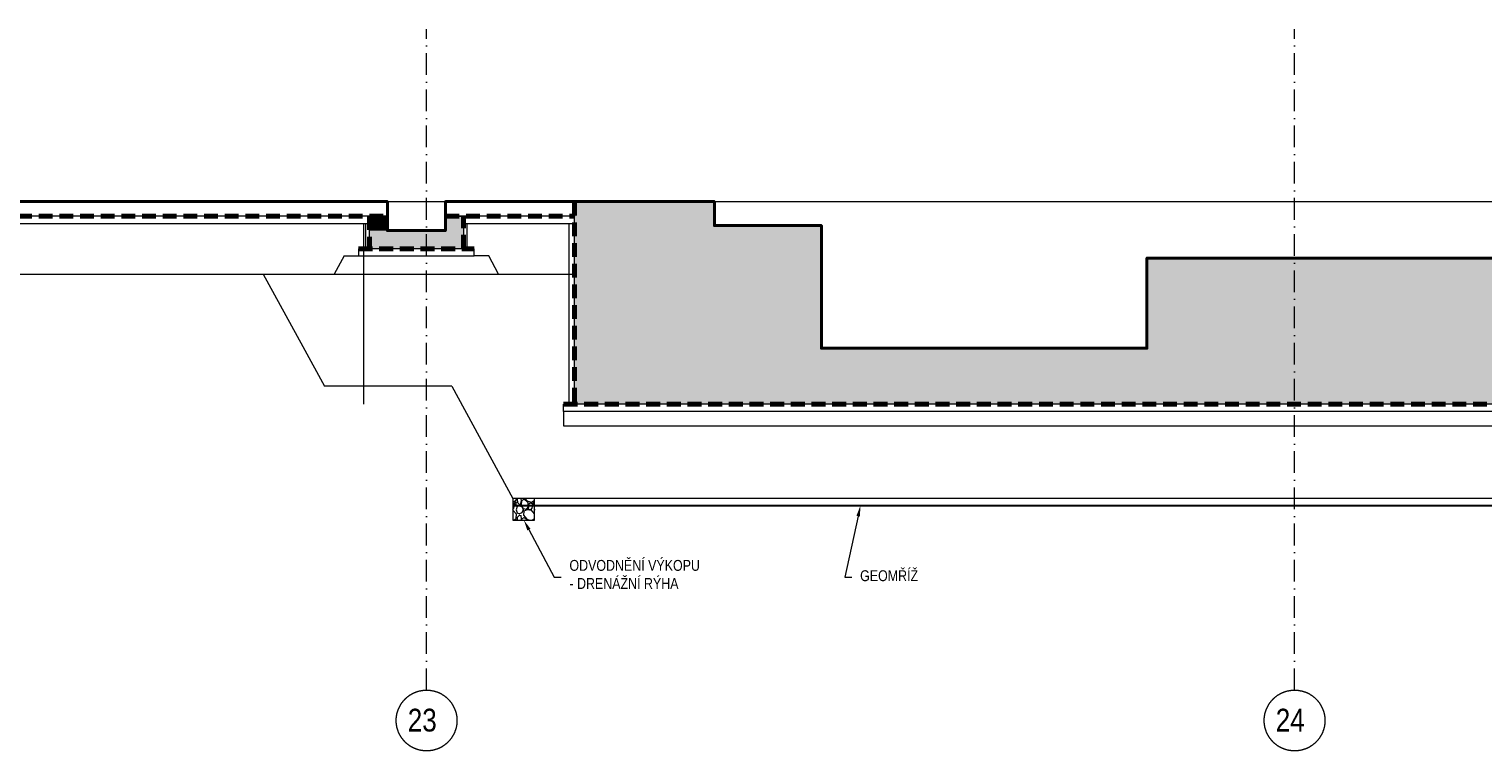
# Model space of a CAD drawing. Header units: millimetres. Extents: x -2694 to 670324, y -147023 to 76385.
# Tile 43 of 51: x 564105 to 584205, y -145084 to -135108. Entities that reach past the tile are written whole.
import ezdxf
from ezdxf import colors
from ezdxf.entities.mleader import LeaderData, LeaderLine
from ezdxf.math import Vec2, Vec3

# ---------------------------------------------------------------- set-up
doc = ezdxf.new("R2010")
doc.units = ezdxf.units.MM
doc.header["$LTSCALE"] = 10
for name, pattern in [('Cerchovana 2x', [0.5, 0.3, -0.1, 0, -0.1]), ('DASHDOT', [25.4, 12.7, -6.35, 0, -6.35]), ('ČÁRKOVANÁ', [19.05, 12.7, -6.35])]:
    doc.linetypes.add(name, pattern=pattern)
doc.layers.get('0').update_dxf_attribs({"lineweight": 20})
doc.layers.get('Defpoints').update_dxf_attribs({"lineweight": 20})
for name, color, linetype, lineweight in [('_A_OSY_HPFM', 253, 'DASHDOT', 13), ('A_CARK', 72, 'ČÁRKOVANÁ', 20), ('A_KOTY', 7, 'Continuous', 13), ('A_LEGENDY', 21, 'Continuous', 13), ('A_TENKA', 4, 'Continuous', 20), ('A_TENKA_ZEMNI_PRACE', 31, 'Continuous', 20), ('A_TUCNA', 1, 'Continuous', 40)]:
    doc.layers.add(name, color=color, linetype=linetype, lineweight=lineweight)
doc.layers.add('A_SRAF', color=8, linetype='Continuous', lineweight=13, transparency=0.3)
doc.layers.add('A_SRAFY_ZB', color=7, linetype='Continuous', lineweight=13, true_color=0xc8c8c8, transparency=0.3)
doc.styles.add('KÓTY', font='ARIALN.TTF')
doc.linetypes.add('CIKCAK', pattern='A,0.00254,-5.08,[131,ltypeshp.shx,S=5.08,R=0,X=-5.08,Y=0],-10.16,[131,ltypeshp.shx,S=5.08,R=180,X=5.08,Y=0],-5.08', length=20.32254)
doc.dimstyles.new('INPROS - 75', dxfattribs={"dimscale": 75, "dimtxt": 2, "dimasz": 2.5, "dimexe": 1.5, "dimexo": 2, "dimtad": 1, "dimdec": 0, "dimrnd": 5, "dimtxsty": 'KÓTY', "dimblk": 'OBLIQUE', "dimcen": 2.5, "dimdle": 1.5, "dimadec": 0, "dimazin": 0, "dimtfac": 1, "dimtdec": 0, "dimtmove": 2, "dimatfit": 3, "dimldrblk": 'OBLIQUE', "dimfxl": 6, "dimfxlon": 1, "dimtfill": 1, "dimlwd": -1, "dimlwe": -1, "dimarcsym": 0})

# ---------------------------------------------------------------- blocks, each defined once
blk = doc.blocks.new('_Oblique')
at = {"color": 0, "linetype": 'ByBlock', "lineweight": -2}
blk.add_line((-0.5, -0.5), (0.5, 0.5), dxfattribs=at)
blk = doc.blocks.new('*D339')
at = {"layer": 'A_KOTY', "color": 0, "transparency": 16777216}
for p, q in [((553738, -140293), (553175, -140293)), ((553288, -140181), (553288, -140506)), ((553288, -140393), (553400, -140393))]:
    blk.add_line(p, q, dxfattribs=at)
at = {"layer": 'Defpoints', "color": 0, "transparency": 16777216}
for p in [(600008, -140293), (553288, -140393), (553288, -140393)]:
    blk.add_point(p, dxfattribs=at)
at = {"layer": 'A_KOTY', "color": 0, "transparency": 16777216, "insert": (553496, -140068), "char_height": 150, "attachment_point": 5, "rotation": 90, "style": 'KÓTY', "bg_fill": 3, "box_fill_scale": 1.1, "bg_fill_color": 256, "bg_fill_true_color": 13158600, "bg_fill_transparency": 0}
blk.add_mtext('100', dxfattribs=at)
at = {"layer": 'A_KOTY', "color": 0, "transparency": 16777216, "xscale": 187.5, "yscale": 187.5, "zscale": 187.5}
for p, rotation in [((553288, -140293), 90), ((553288, -140393), 270)]:
    blk.add_blockref('_Oblique', p, dxfattribs=dict(at, rotation=rotation))
blk = doc.blocks.new('*D340')
at = {"layer": 'A_KOTY', "color": 0, "transparency": 16777216}
for p, q in [((553288, -140281), (553288, -140706)), ((553288, -140393), (553400, -140393)), ((553738, -140593), (553175, -140593))]:
    blk.add_line(p, q, dxfattribs=at)
at = {"layer": 'Defpoints', "color": 0, "transparency": 16777216}
for p in [(553288, -140393), (553288, -140593), (601125, -140593)]:
    blk.add_point(p, dxfattribs=at)
at = {"layer": 'A_KOTY', "color": 0, "transparency": 16777216, "xscale": 187.5, "yscale": 187.5, "zscale": 187.5, "rotation": 90}
blk.add_blockref('_Oblique', (553288, -140393), dxfattribs=at)
at = {"layer": 'A_KOTY', "color": 0, "transparency": 16777216, "insert": (553515, -140825), "char_height": 150, "attachment_point": 5, "rotation": 90, "style": 'KÓTY', "bg_fill": 3, "box_fill_scale": 1.1, "bg_fill_color": 256, "bg_fill_true_color": 13158600, "bg_fill_transparency": 0}
blk.add_mtext('200', dxfattribs=at)
at = {"layer": 'A_KOTY', "color": 0, "transparency": 16777216, "xscale": 187.5, "yscale": 187.5, "zscale": 187.5, "rotation": 270}
blk.add_blockref('_Oblique', (553288, -140593), dxfattribs=at)
blk = doc.blocks.new('*D346')
at = {"layer": 'A_KOTY', "color": 0, "transparency": 16777216}
for p, q in [((553288, -140406), (553288, -137381)), ((553738, -137493), (553175, -137493)), ((553738, -140293), (553175, -140293))]:
    blk.add_line(p, q, dxfattribs=at)
at = {"layer": 'Defpoints', "color": 0, "transparency": 16777216}
for p in [(553288, -137493), (554795, -137493), (600008, -140293)]:
    blk.add_point(p, dxfattribs=at)
at = {"layer": 'A_KOTY', "color": 0, "transparency": 16777216, "xscale": 187.5, "yscale": 187.5, "zscale": 187.5}
for p, rotation in [((553288, -137493), 90), ((553288, -140293), 270)]:
    blk.add_blockref('_Oblique', p, dxfattribs=dict(at, rotation=rotation))
at = {"layer": 'A_KOTY', "color": 0, "transparency": 16777216, "insert": (553164, -138893), "char_height": 150, "attachment_point": 5, "rotation": 90, "style": 'KÓTY', "bg_fill": 3, "box_fill_scale": 1.1, "bg_fill_color": 256, "bg_fill_true_color": 13158600, "bg_fill_transparency": 0}
blk.add_mtext('2800', dxfattribs=at)
blk = doc.blocks.new('*D347')
at = {"layer": 'A_KOTY', "color": 0, "transparency": 16777216}
for p, q in [((553288, -140481), (553288, -141706)), ((553738, -140593), (553175, -140593)), ((553738, -141593), (553175, -141593))]:
    blk.add_line(p, q, dxfattribs=at)
at = {"layer": 'Defpoints', "color": 0, "transparency": 16777216}
for p in [(601125, -140593), (553288, -141593), (555646, -141593)]:
    blk.add_point(p, dxfattribs=at)
at = {"layer": 'A_KOTY', "color": 0, "transparency": 16777216, "xscale": 187.5, "yscale": 187.5, "zscale": 187.5}
for p, rotation in [((553288, -140593), 90), ((553288, -141593), 270)]:
    blk.add_blockref('_Oblique', p, dxfattribs=dict(at, rotation=rotation))
at = {"layer": 'A_KOTY', "color": 0, "transparency": 16777216, "insert": (553164, -141093), "char_height": 150, "attachment_point": 5, "rotation": 90, "style": 'KÓTY', "bg_fill": 3, "box_fill_scale": 1.1, "bg_fill_color": 256, "bg_fill_true_color": 13158600, "bg_fill_transparency": 0}
blk.add_mtext('1000', dxfattribs=at)

msp = doc.modelspace()

# ---------------------------------------------------------------- hatches: boundary and pattern name
at = {"layer": 'A_SRAF'}
h = msp.add_hatch(dxfattribs=at)
h.set_pattern_fill('GRAVEL', color=256, scale=10, angle=-90)
h.set_pattern_definition([(138.0127875, (553358.677, 212648.986), (-2285.9999999, 2032.0000002), [34.17214, -3383.04836]), (94.969741, (553333.277, 212671.846), (254.00001447, -3047.9999988), [58.64047, -5805.40489]), (42.510447, (553328.197, 212730.266), (-2793.999999, -2540.0000011), [41.34815, -4093.47228]), (177.273689, (553264.697, 212829.326), (5079.99999997, -254.00000053), [53.40045, -5286.64374]), (202.833654, (553211.357, 212831.866), (3047.99999996, 1270.0000001), [52.36337, -5183.98077]), (267.273689, (553163.097, 212811.546), (254.00000053, 5079.99999997), [53.40045, -5286.64374]), (307.6942405, (553160.557, 212758.206), (-2540.0000002, 3301.99999985), [70.61937, -6991.31153]), (342.2553284, (553203.737, 212702.326), (5587.99999985, -1778.00000048), [66.67195, -6600.52566]), (31.4295656, (553267.237, 212682.006), (3301.99999982, 2032.0000003), [53.5813, -5304.55457]), (85.236358, (553312.957, 212709.946), (-254.0000004, -2794), [61.17133, -2997.3937]), (132.3974378, (553318.037, 212770.906), (-2794.0000001, 3047.9999999), [79.1078, -7831.67725]), (48.814075, (553262.157, 212577.866), (1524.0000001, 1777.9999999), [27.00045, -2673.05658]), (81.4692344, (553279.937, 212598.186), (-507.99999942, -3302.0000001), [51.3682, -5085.4639]), (135, (553287.56, 212648.99), (-254, 8e-14), [35.92093, -323.28931]), (113.19859, (553318.037, 212666.766), (508, -1270), [19.34413, -1915.06224]), (201.80141, (553310.417, 212684.546), (762, 254), [27.35656, -1340.4753]), (300.963757, (553285.017, 212674.386), (508, -762), [44.43197, -1436.62982]), (71.56505, (553307.88, 212636.286), (-254, -508), [32.12871, -771.08981]), (286.3895403, (553310.417, 212831.866), (762, -2540), [45.0088, -4455.88267]), (340.346176, (553323.117, 212788.686), (-2794, 1016.0000001), [37.7599, -3738.22157]), (203.19859, (553358.677, 212636.286), (1270, 508), [38.68801, -1895.71836]), (253.6104597, (553323.117, 212621.046), (761.9999998, 2540.00000005), [45.0088, -4455.88267]), (249.443955, (553152.937, 212831.866), (508, 1270), [43.40352, -2126.77343]), (204.7751406, (553137.697, 212791.226), (2793.9999993, 1270.0000015), [36.36721, -3600.35934]), (336.80141, (553104.677, 212633.746), (1270, -508), [38.68801, -1895.71836]), (287.3540246, (553140.237, 212618.506), (-1016.0000002, 3301.99999993), [42.57827, -4215.2376]), (339.443955, (553104.677, 212758.206), (-1270, 508), [21.70176, -2148.4752]), (11.309932, (553104.677, 212648.986), (1016, 254), [12.95146, -1282.1995]), (75.963757, (553117.377, 212651.526), (-254, -762), [52.36337, -994.90546]), (96.009006, (553130.077, 212702.326), (254.00000013, -2540), [48.5267, -4804.13649]), (213.690068, (553262.16, 212674.386), (508, 254), [36.63239, -879.17764]), (263.1572266, (553231.677, 212654.066), (-507.99999977, -4318.00000003), [63.95568, -6331.6009]), (330.945396, (553224.057, 212590.566), (-1778, 1016), [26.15082, -2588.93923]), (360, (553246.92, 212577.87), (254, 254), [15.24, -238.76]), (30.256437, (553137.697, 212707.406), (-1778.0000001, -1015.9999999), [35.2867, -3493.39408]), (318.0127875, (553168.177, 212725.186), (2285.9999999, -2032.0000002), [68.34429, -3348.87622]), (270, (553218.98, 212679.47), (254, -254), [66.04, -187.96]), (235.3048465, (553218.977, 212613.426), (-1777.9999986, -2540.00000096), [40.16096, -3975.93167]), (164.054604, (553196.117, 212580.406), (-1016, 254), [36.9829, -1812.165]), (117.6459754, (553160.557, 212590.566), (-2539.99999966, 4826.00000018), [60.21451, -5961.24644]), (85.4260787, (553132.617, 212643.906), (254, 3302), [63.70295, -6306.58465])])
h.paths.add_polyline_path([(571094.4, -141893.2), (571094.4, -141593.2), (570794.4, -141593.2), (570794.4, -141893.2)])
at = {"layer": 'A_SRAFY_ZB', "linetype": 'Continuous', "lineweight": -3}
for points in [[(585160, -137493.2), (585910, -137493.2), (585910, -138488.3), (586310, -138488.3), (586310, -140293.2), (571645, -140293.2), (571645, -137493.2), (573580, -137493.2), (573580, -137823.2), (575060, -137823.2), (575060, -139518.2), (579560, -139518.2), (579560, -138273.2), (584610, -138273.2), (584610, -138593.2), (585160, -138593.2)], [(568810, -137693.2), (569060, -137693.2), (569060, -137893.2), (568810, -137893.2)], [(569860, -137693.2), (570110, -137693.2), (570110, -138093.2), (569860, -138093.2)], [(570110, -138093.2), (570110, -138143.2), (568810, -138143.2), (568810, -137893.2), (569860, -137893.2), (569860, -138093.2)]]:
    msp.add_hatch(color=256, dxfattribs=at).paths.add_polyline_path(points, flags=0)

# ---------------------------------------------------------------- linework, layer by layer
at = {"layer": '_A_OSY_HPFM', "linetype": 'Cerchovana 2x', "ltscale": 100, "transparency": 33554687}
for p, q in [((569600.6, -144243.5), (569600.6, -135108.3)), ((581600.6, -144243.5), (581600.6, -135108.3))]:
    msp.add_line(p, q, dxfattribs=at)
at = {"layer": '_A_OSY_HPFM', "linetype": 'Cerchovana 2x', "ltscale": 1000, "transparency": 33554687}
for centre in [(569600.6, -144663.5), (581600.6, -144663.5)]:
    msp.add_circle(centre, 420, dxfattribs=at)
at = {"layer": 'A_CARK', "color": 1, "lineweight": 70, "ltscale": 1.5}
for points in [[(571645, -137493.2), (571645, -140293.2)], [(557380, -137693.2), (569060, -137693.2)], [(568810, -137693.2), (568810, -138143.2)], [(569860, -137693.2), (571645, -137693.2)], [(570110, -138143.2), (570110, -137693.2)], [(568660, -138143.2), (570260, -138143.2)], [(571495, -140293.2), (601125, -140293.2)]]:
    msp.add_lwpolyline(points, dxfattribs=at)
at = {"layer": 'A_CARK', "linetype": 'CIKCAK', "lineweight": 15, "ltscale": 0.4}
for points in [[(568735, -140293.2), (568735, -137793.2)], [(568760, -138143.2), (568760, -137793.2)], [(570160, -138143.2), (570160, -137793.2)], [(571570, -140293.2), (571570, -137793.2)]]:
    msp.add_lwpolyline(points, dxfattribs=at)
at = {"layer": 'A_CARK', "color": 6, "linetype": 'CIKCAK', "lineweight": 30, "ltscale": 0.7}
msp.add_lwpolyline([(570794.4, -141692.7), (601825.6, -141693.2)], dxfattribs=at)
at = {"layer": 'A_TENKA'}
for p, q in [((571645, -140293.2), (571645, -137493.2)), ((571645, -137493.2), (573580, -137493.2)), ((573574, -137823.2), (573574, -137493.2)), ((573580, -137493.2), (573580, -137823.2)), ((568810, -137693.2), (569060, -137693.2)), ((568810, -137893.2), (568810, -137693.2)), ((569060, -137693.2), (569060, -137893.2)), ((569860, -137893.2), (569860, -137693.2)), ((569860, -137693.2), (570110, -137693.2)), ((570110, -137693.2), (570110, -138093.2)), ((573580, -137823.2), (575060, -137823.2)), ((575060, -137823.2), (575060, -139518.2)), ((568810, -138143.2), (568810, -137893.2)), ((569060, -137893.2), (569860, -137893.2)), ((570110, -138143.2), (568810, -138143.2)), ((570110, -138093.2), (570110, -138143.2)), ((579560, -138273.2), (584610, -138273.2)), ((579560, -139518.2), (579560, -138273.2)), ((575060, -139518.2), (579560, -139518.2)), ((586310, -140293.2), (571645, -140293.2))]:
    msp.add_line(p, q, dxfattribs=at)
for points in [[(525465, -137493.2), (517580, -137493.2), (604650.5, -137493.2)], [(557630, -137693.2), (557630, -137793.2), (568810, -137793.2), (568810, -137693.2)], [(570110, -137693.2), (570110, -137793.2), (571645, -137793.2)], [(568810, -138143.2), (568660, -138143.2), (568660, -138243.2), (570110, -138243.2), (570260, -138243.2), (570260, -138143.2), (570110, -138143.2)], [(600975, -140293.2), (601125, -140293.2), (601125, -140393.2), (571645, -140393.2), (571495, -140393.2), (571495, -140293.2), (571645, -140293.2)]]:
    msp.add_lwpolyline(points, dxfattribs=at)
for points in [[(557380, -137493.2), (569060, -137493.2), (569060, -137693.2), (557380, -137693.2)], [(569860, -137493.2), (571645, -137493.2), (571645, -137693.2), (569860, -137693.2)]]:
    msp.add_lwpolyline(points, close=True, dxfattribs=at)
at = {"layer": 'A_TENKA_ZEMNI_PRACE', "linetype": 'Continuous', "transparency": 33554687}
for p, q in [((567342.6, -138493.7), (567888.3, -139494.2)), ((567888.3, -139494.2), (568187.8, -140043.2)), ((569949, -140043.2), (570794.4, -141593.2)), ((569949, -140043.2), (570794.4, -141593.2))]:
    msp.add_line(p, q, dxfattribs=at)
at = {"layer": 'A_TENKA_ZEMNI_PRACE'}
for points in [[(568460, -138243.2), (568323.4, -138493.7), (570596.6, -138493.7), (570460, -138243.2)], [(568460, -138243.2), (568660, -138243.2)], [(570460, -138243.2), (570260, -138243.2)], [(554795, -138493.7), (571645, -138493.7)], [(571495, -140393.2), (571495, -140593.2), (601125, -140593.2), (601125, -140393.2)], [(570794.4, -141593.2), (570794.4, -141893.2), (571094.4, -141893.2), (571094.4, -141593.2)]]:
    msp.add_lwpolyline(points, dxfattribs=at)
at = {"layer": 'A_TENKA_ZEMNI_PRACE', "linetype": 'Continuous', "transparency": 33554687}
for points in [[(569949, -140043.2), (568187.8, -140043.2)], [(601825.6, -141593.2), (570794.4, -141593.2)]]:
    msp.add_lwpolyline(points, dxfattribs=at)
at = {"layer": 'A_TUCNA', "color": 23}
msp.add_lwpolyline([(557380, -137493.2), (569060, -137493.2), (569060, -137893.2), (569860, -137893.2), (569860, -137493.2), (573580, -137493.2), (573580, -137823.2), (575060, -137823.2), (575060, -139518.2), (579560, -139518.2), (579560, -138273.2), (584610, -138273.2)], dxfattribs=at)

# ---------------------------------------------------------------- texts
at = {"layer": '_A_OSY_HPFM', "linetype": 'Cerchovana 2x', "ltscale": 1000, "transparency": 33554687, "style": 'KÓTY'}
for s, p in [('23', (569339.8, -144815.7)), ('24', (581339.8, -144815.7))]:
    msp.add_text(s, height=315, dxfattribs=at).set_placement(p)

# ---------------------------------------------------------------- next in the draw order: dimensions: what is measured, and where the dimension line sits
at = {"layer": 'A_KOTY'}
dim = msp.add_linear_dim(base=(553287.6, -140393.2), p1=(600007.5, -140293.2), p2=(553287.6, -140393.2), angle=90, dimstyle='INPROS - 75', dxfattribs=at)
dim.commit()
dim.dimension.update_dxf_attribs({"geometry": '*D339', "text_midpoint": (553496.1, -140068.4), "dimtype": 160})

# ---------------------------------------------------------------- next in the draw order: leaders
at = {"layer": 'A_LEGENDY'}
ml = msp.add_multileader_mtext('Standard', dxfattribs=at)
ml.set_content('ODVODNĚNÍ VÝKOPU \\P- DRENÁŽNÍ RÝHA', color=256, style='KÓTY')
ml.set_leader_properties(color=256, linetype='Continuous', lineweight=-1)
ml.build(insert=Vec2(0, 0))
ml.multileader.update_dxf_attribs({"text_left_attachment_type": 2, "text_right_attachment_type": 2, "dogleg_length": 66.7, "arrow_head_size": 150})
ctx = ml.context
ctx.base_point, ctx.char_height, ctx.arrow_head_size, ctx.landing_gap_size, ctx.plane_origin = Vec3(571463, -142683.7), 150, 150, 112.5, Vec3(575155, -136895.6)
ctx.left_attachment, ctx.right_attachment = 2, 2
notes = []
notes.append((ctx, [(0, (1, 1, 0), (571363, -142683.7), (1, 0), 100, [(0, [(570944.4, -141893.2)], 0, [])])]))
ctx.mtext.insert, ctx.mtext.rotation, ctx.mtext.defined_height, ctx.mtext.flow_direction = Vec3(571575.5, -142444.7), 6.2831853, 238.9, 5
ctx.mtext.has_bg_fill, ctx.mtext.bg_color, ctx.mtext.bg_scale_factor, ctx.mtext.bg_transparency, ctx.mtext.use_window_bg_color = 1, -1027028792, 1.5, 0, 1
for ctx, leaders in notes:
    for number, flags, end, landing, length, lines in leaders:
        leader = LeaderData()
        leader.index, (leader.has_last_leader_line, leader.has_dogleg_vector, leader.attachment_direction) = number, flags
        leader.last_leader_point, leader.dogleg_vector, leader.dogleg_length = Vec3(end), Vec3(landing), length
        for number, points, colour, breaks in lines:
            line = LeaderLine()
            line.index, line.vertices, line.color, line.breaks = number, Vec3.list(points), colors.encode_raw_color(colour), breaks
            leader.lines.append(line)
        ctx.leaders.append(leader)

# ---------------------------------------------------------------- next in the draw order: dimensions: what is measured, and where the dimension line sits
at = {"layer": 'A_KOTY'}
dim = msp.add_linear_dim(base=(553287.6, -140593.2), p1=(553287.6, -140393.2), p2=(601125, -140593.2), angle=90, dimstyle='INPROS - 75', dxfattribs=at)
dim.commit()
dim.dimension.update_dxf_attribs({"geometry": '*D340', "text_midpoint": (553515.2, -140824.7), "dimtype": 160})

# ---------------------------------------------------------------- next in the draw order: dimensions: what is measured, and where the dimension line sits
dim = msp.add_linear_dim(base=(553287.6, -137493.2), p1=(600007.5, -140293.2), p2=(554795, -137493.2), angle=90, dimstyle='INPROS - 75', dxfattribs=at)
dim.commit()
dim.dimension.update_dxf_attribs({"geometry": '*D346', "text_midpoint": (553164.1, -138893.2)})

# ---------------------------------------------------------------- next in the draw order: dimensions: what is measured, and where the dimension line sits
dim = msp.add_linear_dim(base=(553287.6, -141593.2), p1=(601125, -140593.2), p2=(555645.6, -141593.2), angle=90, dimstyle='INPROS - 75', dxfattribs=at)
dim.commit()
dim.dimension.update_dxf_attribs({"geometry": '*D347', "text_midpoint": (553164.1, -141093.2)})

# ---------------------------------------------------------------- next in the draw order: leaders
at = {"layer": 'A_LEGENDY'}
ml = msp.add_multileader_mtext('Standard', dxfattribs=at)
ml.set_content('GEOMŘÍŽ', color=256, style='KÓTY')
ml.set_leader_properties(color=256, linetype='Continuous', lineweight=-1)
ml.build(insert=Vec2(0, 0))
ml.multileader.update_dxf_attribs({"text_left_attachment_type": 2, "text_right_attachment_type": 2, "dogleg_length": 66.7, "arrow_head_size": 150})
ctx = ml.context
ctx.base_point, ctx.char_height, ctx.arrow_head_size, ctx.landing_gap_size, ctx.plane_origin = Vec3(575481.6, -142683.2), 150, 150, 112.5, Vec3(579173.6, -136895.1)
ctx.left_attachment, ctx.right_attachment = 2, 2
notes = []
notes.append((ctx, [(0, (1, 1, 0), (575381.6, -142683.2), (1, 0), 100, [(0, [(575599, -141692.9)], 0, [])])]))
ctx.mtext.insert, ctx.mtext.rotation, ctx.mtext.defined_height, ctx.mtext.flow_direction = Vec3(575594.1, -142587.4), 6.2831853, 238.9, 5
ctx.mtext.has_bg_fill, ctx.mtext.bg_color, ctx.mtext.bg_scale_factor, ctx.mtext.bg_transparency, ctx.mtext.use_window_bg_color = 1, -1027028792, 1.5, 0, 1
for ctx, leaders in notes:
    for number, flags, end, landing, length, lines in leaders:
        leader = LeaderData()
        leader.index, (leader.has_last_leader_line, leader.has_dogleg_vector, leader.attachment_direction) = number, flags
        leader.last_leader_point, leader.dogleg_vector, leader.dogleg_length = Vec3(end), Vec3(landing), length
        for number, points, colour, breaks in lines:
            line = LeaderLine()
            line.index, line.vertices, line.color, line.breaks = number, Vec3.list(points), colors.encode_raw_color(colour), breaks
            leader.lines.append(line)
        ctx.leaders.append(leader)

doc.saveas('drawing.dxf')
